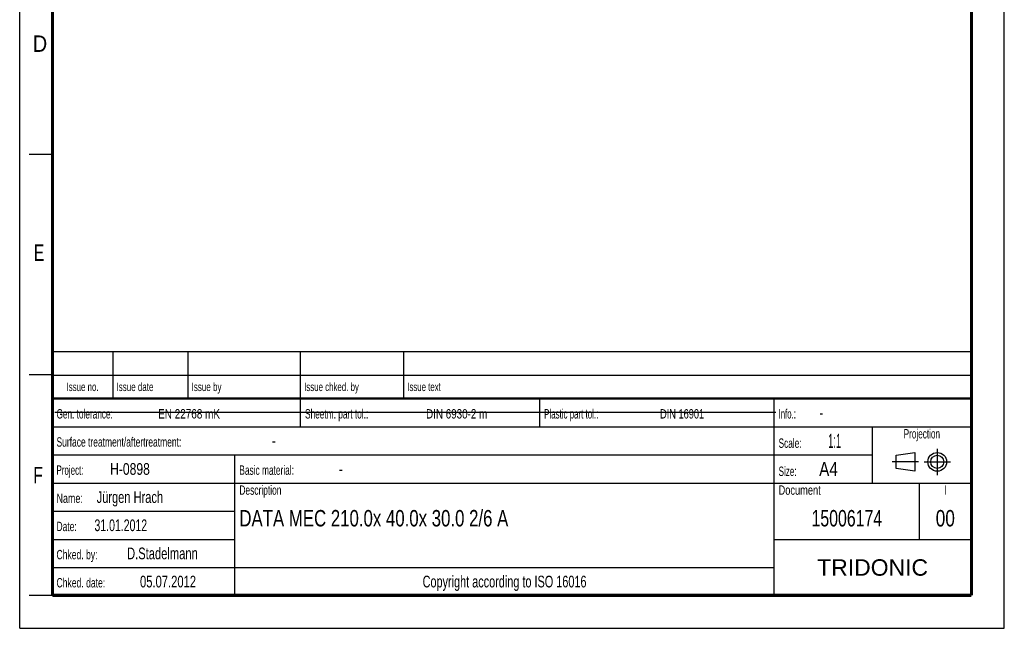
# Model space of a CAD drawing. Header units: millimetres. Extents: x 0 to 210, y 0 to 297.
# Tile 1 of 7: x 0 to 210, y 0 to 130. Entities that reach past the tile are written whole.
import ezdxf
from ezdxf.enums import TextEntityAlignment as Align

# ---------------------------------------------------------------- set-up
doc = ezdxf.new("R2010")
doc.units = ezdxf.units.MM
doc.header["$LTSCALE"] = 19.36
doc.linetypes.add('CENTER', pattern=[0.6, 0.375, -0.075, 0.075, -0.075])
doc.layers.get('0').update_dxf_attribs({"linetype": 'CONTINUOUS'})
doc.layers.add('DEFAULT_1', color=7, linetype='CENTER')
doc.layers.add('Z_NOTICE', color=7, linetype='CONTINUOUS')
doc.styles.add('TEXTSTYLE_2', font='txt', dxfattribs={"width": 0.75})
doc.styles.add('TEXTSTYLE_5', font='arial.ttf')

# ---------------------------------------------------------------- blocks, each defined once
blk = doc.blocks.new('SYMBOL_2_BL0', base_point=(192.31, 35.47))
at = {"color": 2, "linetype": 'CONTINUOUS'}
for p, q in [((186.91, 36.87), (190.91, 37.47)), ((186.91, 34.07), (186.91, 36.87)), ((190.91, 37.47), (190.91, 33.47)), ((190.91, 33.47), (186.91, 34.07))]:
    blk.add_line(p, q, dxfattribs=at)
for radius in [2, 1.4]:
    blk.add_circle((195.71, 35.47), radius, dxfattribs=at)
at = {"layer": 'DEFAULT_1', "color": 2, "linetype": 'CENTER'}
for p, q in [((195.71, 38.27), (195.71, 32.67)), ((191.71, 35.47), (186.11, 35.47)), ((192.91, 35.47), (198.5, 35.47))]:
    blk.add_line(p, q, dxfattribs=at)

msp = doc.modelspace()

# ---------------------------------------------------------------- linework, layer by layer
at = {"color": 2, "linetype": 'CONTINUOUS'}
for p, q in [((0, 0), (0, 297)), ((210, 0), (210, 297)), ((7, 101), (2, 101)), ((6.9136, 48.9602), (6.9136, 58.9602)), ((6.9136, 58.9602), (202.9136, 58.9602)), ((19.9136, 48.9602), (19.9136, 58.9602)), ((35.9136, 48.9602), (35.9136, 58.9602)), ((59.9136, 48.9602), (59.9136, 58.9602)), ((81.9136, 48.9602), (81.9136, 58.9602)), ((202.9136, 48.9602), (202.9136, 58.9602)), ((7, 54), (2, 54)), ((6.9136, 53.9602), (202.9136, 53.9602)), ((6.9135, 6.9601), (6.9135, 48.9601)), ((6.9135, 48.9601), (202.9135, 48.9601)), ((6.9136, 48.9602), (202.9136, 48.9602)), ((59.9135, 42.9601), (59.9135, 48.9601)), ((110.9135, 42.9601), (110.9135, 48.9601)), ((160.9135, 6.9601), (160.9135, 48.9601)), ((202.9135, 6.9601), (202.9135, 48.9601)), ((6.9135, 42.9601), (202.9135, 42.9601)), ((181.9135, 30.9601), (181.9135, 42.9601)), ((6.9135, 36.9601), (181.9135, 36.9601)), ((45.9135, 6.9601), (45.9135, 36.9601)), ((6.9135, 30.9601), (202.9135, 30.9601)), ((191.9135, 18.9601), (191.9135, 30.9601)), ((6.9135, 24.9601), (45.9135, 24.9601)), ((6.9135, 18.9601), (45.9135, 18.9601)), ((160.9135, 18.9601), (202.9135, 18.9601)), ((6.9135, 12.9601), (160.9135, 12.9601)), ((7, 7), (2, 7)), ((6.9135, 6.9601), (202.9135, 6.9601)), ((0, 0), (210, 0))]:
    msp.add_line(p, q, dxfattribs=at)
at = {"color": 7, "linetype": 'CONTINUOUS'}
msp.add_line((7.4681, 46.0424), (161.2681, 46.0424), dxfattribs=at)
for points, const_width in [([(7, 7), (7, 290)], 0.7), ([(203, 7), (203, 290)], 0.7), ([(7, 49), (203, 49)], 0.5), ([(7, 7), (203, 7)], 0.7)]:
    msp.add_lwpolyline(points, dxfattribs=dict(at, const_width=const_width))

# ---------------------------------------------------------------- block references
at = {"color": 2, "linetype": 'CONTINUOUS'}
msp.add_blockref('SYMBOL_2_BL0', (192.3051, 35.4697), dxfattribs=at)

# ---------------------------------------------------------------- texts
at = {"color": 5, "linetype": 'CONTINUOUS', "style": 'TEXTSTYLE_2'}
for s, width, p in [('D', 0.904762, (2.8073, 122.8572)), ('E', 0.714286, (3.0025, 78.3025)), ('F', 0.714286, (2.9222, 30.897))]:
    msp.add_text(s, height=3.5, dxfattribs=dict(at, width=width)).set_placement(p)
at = {"layer": 'Z_NOTICE', "color": 5, "linetype": 'CONTINUOUS', "style": 'TEXTSTYLE_2'}
for s, height, width, p in [('Issue date ', 1.8, 0.707792, (20.6636, 50.5602)), ('Issue by ', 1.8, 0.71164, (36.6636, 50.5602)), ('Issue chked. by', 1.8, 0.698413, (60.6636, 50.5602)), ('Issue text ', 1.8, 0.694805, (82.6636, 50.5602)), ('Gen. tolerance:', 2, 0.657143, (7.851, 44.7101)), ('EN 22768 mK', 2, 0.792208, (29.5296, 44.7101)), ('Sheetm. part tol.:', 2, 0.662698, (60.851, 44.7101)), ('DIN 6930-2 m', 2, 0.78373, (86.6725, 44.7101)), ('Plastic part tol.:', 2, 0.632275, (111.851, 44.7101)), ('DIN 16901', 2, 0.73545, (136.5772, 44.7101)), ('Info.: ', 2, 0.622449, (161.851, 44.7101)), ('-', 2.5, 0.714286, (170.5653, 44.7101)), ('Surface treatment/aftertreatment: ', 2, 0.67577, (7.851, 38.7101)), ('Scale:  ', 2, 0.660714, (161.851, 38.4601)), ('1:1', 3, 0.5, (172.4225, 38.4601)), ('-', 2.5, 0.714286, (53.8034, 38.7101)), ('Project: ', 2, 0.634921, (7.851, 32.7101)), ('H-0898', 2.5, 0.77381, (19.2796, 32.7101)), ('Basic material: ', 2, 0.66369, (46.851, 32.7101)), ('-', 2.5, 0.714286, (68.0891, 32.7101)), ('Size: ', 2, 0.646825, (161.851, 32.4601)), (' A4', 3, 0.809524, (169.613, 32.4601)), ('Jürgen Hrach', 2.5, 0.705357, (16.4225, 26.7101)), ('Description', 2, 0.670996, (46.851, 28.4601)), ('Document', 2, 0.738095, (161.851, 28.4601)), ('Name: ', 2, 0.714286, (7.851, 26.7101)), ('31.01.2012', 2.5, 0.671429, (15.9463, 20.7101)), ('Date: ', 2, 0.674603, (7.851, 20.7101)), ('Chked. by: ', 2, 0.683983, (7.851, 14.7101)), ('D.Stadelmann', 2.5, 0.712302, (22.8987, 14.7101)), ('Chked. date: ', 2, 0.684982, (7.851, 8.7101)), ('05.07.2012', 2.5, 0.714286, (25.6606, 8.7101))]:
    msp.add_text(s, height=height, dxfattribs=dict(at, width=width)).set_placement(p)
for s, height, width, p in [('Issue no.', 1.8, 0.698413, (13.4136, 50.5602)), ('Projection', 2, 0.652381, (192.4135, 40.4601)), ('I', 2, 0.642857, (197.4135, 28.4601)), ('Copyright according to ISO 16016', 2.5, 0.694196, (103.4135, 8.7101))]:
    msp.add_text(s, height=height, dxfattribs=dict(at, width=width)).set_placement(p, align=Align.CENTER)
at = {"layer": 'Z_NOTICE', "color": 7, "linetype": 'CONTINUOUS', "style": 'TEXTSTYLE_2', "width": 0.765625}
msp.add_text('DATA MEC 210.0x 40.0x 30.0 2/6 A', height=3.5, dxfattribs=at).set_placement((46.851, 21.7101))
at = {"layer": 'Z_NOTICE', "color": 7, "linetype": 'CONTINUOUS', "style": 'TEXTSTYLE_2'}
for s, width, p in [('15006174', 0.723214, (176.4135, 21.7101)), ('00', 0.785714, (197.4135, 21.7101))]:
    msp.add_text(s, height=3.5, dxfattribs=dict(at, width=width)).set_placement(p, align=Align.CENTER)
at = {"layer": 'Z_NOTICE', "color": 5, "linetype": 'CONTINUOUS', "style": 'TEXTSTYLE_5'}
msp.add_text('TRIDONIC', height=3.5, dxfattribs=at).set_placement((181.9135, 11.2101), align=Align.CENTER)

doc.saveas('drawing.dxf')
